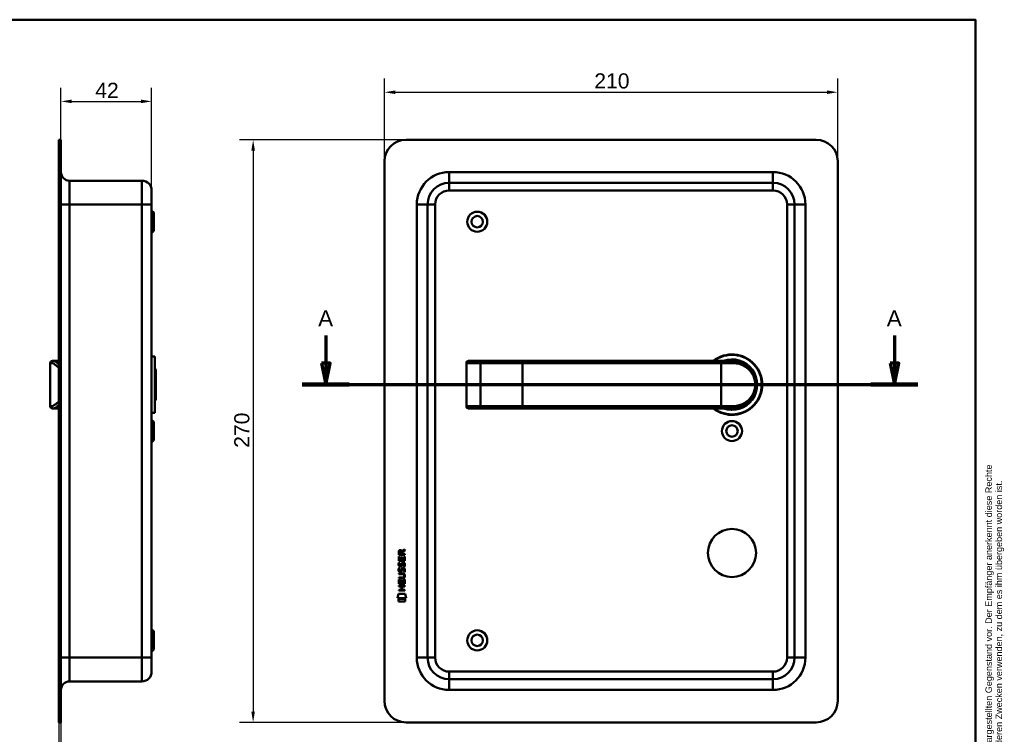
# Model space of a CAD drawing. Header units: millimetres. Extents: x 20 to 833, y 20 to 574.
# Tile 4 of 4: x 377 to 833, y 243 to 574. Entities that reach past the tile are written whole.
import ezdxf
from ezdxf.enums import TextEntityAlignment as Align

# ---------------------------------------------------------------- set-up
doc = ezdxf.new("R2010")
doc.units = ezdxf.units.MM
doc.header["$LTSCALE"] = 2
for name, color, linetype, lineweight in [('Bemaßungen(DIN)', 7, 'Continuous', 25), ('Schnittansichtslinien(DIN)', 7, 'Continuous', 70), ('Sichtbare Kanten(DIN)', 7, 'Continuous', 50), ('Sichtbare tangentiale Kanten(DIN)', 7, 'Continuous', 50), ('Skizziergeometrie(DIN)', 7, 'Continuous', 50), ('Skizzierlinie(DIN)', 7, 'Continuous', 25), ('Symbole(DIN)', 7, 'Continuous', 25)]:
    doc.layers.add(name, color=color, linetype=linetype, lineweight=lineweight)
doc.styles.add('Aktuell-DIN', font='arial.ttf')
doc.styles.add('Aktuell-DINGroßer Text', font='arial.ttf')
doc.styles.add('STANDARD-DIN~0', font='arial.ttf')
doc.styles.add('Textstil10', font='arial.ttf')
doc.styles.add('Textstil41', font='arial.ttf', dxfattribs={"width": 0.8})
doc.styles.add('Textstil83', font='arial.ttf', dxfattribs={"width": 0.8})
doc.dimstyles.new('CAD-LAN', dxfattribs={"dimscale": 2, "dimtxt": 3.5, "dimasz": 2.5, "dimexe": 3.175, "dimexo": 0, "dimgap": 0.8, "dimtad": 1, "dimrnd": 1e-08, "dimtxsty": 'STANDARD-DIN~0', "dimcen": 0.09, "dimdle": 10, "dimclrd": 250, "dimclre": 250, "dimclrt": 250, "dimadec": 0, "dimazin": 2, "dimtfac": 1, "dimtmove": 0, "dimatfit": 3, "dimfxl": 1, "dimtolj": 1, "dimtzin": 0, "dimlwd": 25, "dimlwe": 25, "dimarcsym": 0})

# ---------------------------------------------------------------- blocks, each defined once
blk = doc.blocks.new('Ränder Standardrahmen')
at = {"layer": 'Skizziergeometrie(DIN)', "flags": 128}
blk.add_lwpolyline([(10, 10), (10, 287), (410, 287), (410, 10), (10, 10)], dxfattribs=at)
blk = doc.blocks.new('Schriftfelder Heusser')
at = {"layer": 'Skizziergeometrie(DIN)'}
for p, q in [((101, 229.92), (101, 236.92)), ((101, 236.92), (291, 236.92)), ((111, 229.92), (111, 236.92)), ((123, 229.92), (123, 236.92)), ((232, 229.92), (232, 236.92)), ((256, 229.92), (256, 236.92)), ((291, 236.92), (291, 229.92)), ((101, 191.42), (101, 229.92)), ((101, 229.92), (291, 229.92)), ((111, 229.92), (111, 221.42)), ((123, 229.92), (123, 221.42)), ((232, 229.92), (232, 221.42)), ((256, 229.92), (256, 221.42)), ((291, 229.92), (291, 191.42)), ((101, 221.42), (291, 221.42)), ((150, 221.42), (150, 204.42)), ((198.85, 221.42), (198.85, 204.42)), ((216.35, 221.42), (216.35, 204.42)), ((238.35, 221.42), (238.35, 204.42)), ((278, 221.42), (278, 191.42)), ((278, 208.67), (291, 208.67)), ((101, 204.42), (291, 204.42)), ((142, 204.42), (142, 191.42)), ((236, 204.42), (236, 191.42)), ((278, 200.17), (291, 200.17)), ((291, 191.42), (101, 191.42))]:
    blk.add_line(p, q, dxfattribs=at)
at = {"layer": 'Skizzierlinie(DIN)'}
for p, q in [((113.5, 221.42), (113.5, 204.42)), ((118, 221.42), (118, 204.42)), ((162.35, 221.42), (162.35, 204.42)), ((166.85, 221.42), (166.85, 204.42)), ((113.5, 217.17), (150, 217.17)), ((162.35, 217.17), (278, 217.17)), ((113.5, 212.92), (150, 212.92)), ((162.35, 212.92), (278, 212.92)), ((113.5, 208.67), (150, 208.67)), ((162.35, 208.67), (278, 208.67))]:
    blk.add_line(p, q, dxfattribs=at)
for centre in [(115.75, 219.25), (164.6, 219.25), (115.75, 215.04), (164.6, 215.04), (115.75, 210.79), (164.6, 210.79), (115.75, 206.54), (164.6, 206.54)]:
    blk.add_circle(centre, 1.75, dxfattribs=at)
at = {"layer": 'Symbole(DIN)', "color": 7, "insert": (293.33, 191.7), "char_height": 1.5, "width": 182.3003, "attachment_point": 1, "rotation": 90, "line_spacing_factor": 0.944221, "style": 'Aktuell-DIN'}
blk.add_mtext('\\fArial|b0|i0;\\H1.5000;Die Schlossfabrik Heusser AG ist Eigentümerin dieses Dokumentes und behält sich alle Rechte an diesem und dem dargestellten Gegenstand vor. Der Empfänger anerkennt diese Rechte\\Pund wird das Dokument nicht ohne schriftliche Ermächtigung der Eigentümerin Dritten zugänglich machen oder zu anderen Zwecken verwenden, zu dem es ihm übergeben worden ist.\\P ', dxfattribs=at)
at = {"layer": 'Symbole(DIN)', "color": 179, "true_color": 0x262659, "style": 'Aktuell-DIN'}
for s, insert, char_height, attachment_point in [('Pos.', (106, 227), 2.489, 2), ('Menge', (117, 227), 2.489, 2), ('Benennung', (125.81, 225.38), 2.489, 4), ('B-Nummer', (234.74, 225.62), 2.489, 4), ('Material', (265.02, 225.62), 2.489, 5), ('\\fArial|b0|i0;a', (115.81, 219.53), 2, 5), ('\\fArial|b0|i0;e', (164.54, 219.53), 2, 5), ('\\fArial|b0|i0;Gezeichnet', (200.05, 219.23), 2, 4), ('\\fArial|b0|i0;b', (115.75, 215), 2, 5), ('\\fArial|b0|i0;f', (164.55, 215.06), 2, 5), ('\\fArial|b0|i0;Freigegeben', (199.92, 216), 2, 1), ('\\fArial|b0|i0;Projekt', (200, 211.98), 2, 1), ('\\fArial|b0|i0;c', (115.75, 211.01), 2, 5), ('\\fArial|b0|i0;g', (164.63, 211.05), 2, 5), ('\\fArial|b0|i0;d', (115.76, 206.55), 2, 5), ('\\fArial|b0|i0;h', (164.55, 206.57), 2, 5), ('\\fArial|b0|i0;CAD-Nr.', (200, 207.5), 2, 1), ('\\fArial|b0|i0;\\H2.0000;Massstab', (284.39, 206.37), 2, 5), ('\\fArial|b0|i0;\\H2.0000;Baugruppe', (143.1, 203.73), 2, 1), ('\\fArial|b0|i0;Zeichnungs-Nr.', (237, 203.5), 2, 1), ('\\fArial|b0|i0;\\H2.5000;4853 Murgenthal', (113.33, 192.46), 2.5, 7)]:
    blk.add_mtext(s, dxfattribs=dict(at, insert=insert, char_height=char_height, attachment_point=attachment_point))
at = {"layer": 'Symbole(DIN)', "color": 179, "true_color": 0x262659, "attachment_point": 5, "style": 'Aktuell-DIN'}
for s, insert, char_height, width in [('Änd.', (107.21, 213), 2.489, 12.3494), ('Änd.', (156.12, 212.76), 2.489, 12.3494), ('\\fArial|b0|i0;Änderung', (284.51, 202.33), 2, 12.1143)]:
    blk.add_mtext(s, dxfattribs=dict(at, insert=insert, char_height=char_height, width=width))
at = {"layer": 'Symbole(DIN)', "color": 7, "insert": (143.1, 196.62), "char_height": 4.5, "width": 90.18, "attachment_point": 4, "style": 'Aktuell-DIN'}
blk.add_mtext('\\fArial|b0|i0;\\W0.90;\\H4.5000;Heusser-Muschel Serie 6  EN179', dxfattribs=at)
at = {"layer": 'Symbole(DIN)', "color": 179, "true_color": 0x262659, "style": 'Textstil10'}
blk.add_attdef('ERSTELLUNGSDATUM_001', (217.04, 218.29), '', height=2, dxfattribs=at)
at = {"layer": 'Symbole(DIN)', "color": 179, "true_color": 0x262659}
for tag, height, style, p in [('AUTOR', 2.49, 'Aktuell-DIN', (240.03, 219.26)), ('KONTROLLDATUM', 2, 'Textstil10', (217.42, 215.04)), ('KONTROLLIERT_VON', 2, 'Textstil10', (239.98, 215.05))]:
    blk.add_attdef(tag, text='', height=height, dxfattribs=dict(at, style=style)).set_placement(p, align=Align.MIDDLE_LEFT)
at = {"layer": 'Symbole(DIN)', "color": 7, "style": 'Textstil83', "width": 0.8}
blk.add_attdef('Anfänglicher_Ansichtsmaßstab_001', (281.57, 213.34), '', height=2.3, dxfattribs=at)
at = {"layer": 'Symbole(DIN)', "color": 179, "true_color": 0x262659, "style": 'Textstil10'}
blk.add_attdef('PROJEKT', text='', height=2, dxfattribs=at).set_placement((217.77, 209.72), align=Align.BOTTOM_LEFT)
at = {"layer": 'Symbole(DIN)', "color": 7, "style": 'Textstil41', "width": 0.8}
blk.add_attdef('STATUS', text='', height=5, dxfattribs=at).set_placement((284.53, 195.86), align=Align.MIDDLE_CENTER)
blk = doc.blocks.new('*D17')
at = {"layer": 'Bemaßungen(DIN)', "color": 250, "linetype": 'Continuous', "lineweight": 25, "true_color": 0x3f3f3f, "transparency": 16777216}
for p, q in [((396.42, 518.38), (396.42, 542.48)), ((438.42, 494.88), (438.42, 542.48)), ((401.42, 536.13), (433.42, 536.13))]:
    blk.add_line(p, q, dxfattribs=at)
at = {"layer": 'Bemaßungen(DIN)', "color": 250, "linetype": 'Continuous', "true_color": 0x3f3f3f, "transparency": 16777216}
for points in [[(401.42, 536.97), (401.42, 535.3), (396.42, 536.13)], [(433.42, 536.97), (433.42, 535.3), (438.42, 536.13)]]:
    blk.add_solid(points, dxfattribs=at)
at = {"layer": 'Defpoints', "color": 0, "linetype": 'Continuous', "transparency": 16777216}
for p in [(438.42, 536.13), (396.42, 518.38), (438.42, 494.88)]:
    blk.add_point(p, dxfattribs=at)
at = {"layer": 'Bemaßungen(DIN)', "color": 250, "linetype": 'Continuous', "lineweight": 25, "true_color": 0x3f3f3f, "transparency": 16777216, "insert": (412.3, 544.76), "char_height": 7, "attachment_point": 1, "style": 'STANDARD-DIN~0'}
blk.add_mtext('\\A1;42', dxfattribs=at)
blk = doc.blocks.new('*D18')
at = {"layer": 'Bemaßungen(DIN)', "color": 250, "linetype": 'Continuous', "lineweight": 25, "true_color": 0x3f3f3f, "transparency": 16777216}
for p, q in [((395.42, 248.38), (395.42, 216.47)), ((396.42, 248.38), (396.42, 216.47)), ((390.42, 222.82), (385.42, 222.82)), ((396.42, 222.82), (395.42, 222.82)), ((401.42, 222.82), (406.42, 222.82))]:
    blk.add_line(p, q, dxfattribs=at)
at = {"layer": 'Bemaßungen(DIN)', "color": 250, "linetype": 'Continuous', "true_color": 0x3f3f3f, "transparency": 16777216}
for points in [[(390.42, 223.66), (390.42, 221.99), (395.42, 222.82)], [(401.42, 223.66), (401.42, 221.99), (396.42, 222.82)]]:
    blk.add_solid(points, dxfattribs=at)
at = {"layer": 'Defpoints', "color": 0, "linetype": 'Continuous', "transparency": 16777216}
for p in [(395.42, 248.38), (396.42, 248.38), (395.42, 222.82)]:
    blk.add_point(p, dxfattribs=at)
at = {"layer": 'Bemaßungen(DIN)', "color": 250, "linetype": 'Continuous', "lineweight": 25, "true_color": 0x3f3f3f, "transparency": 16777216, "insert": (394.63, 231.45), "char_height": 7, "attachment_point": 1, "style": 'STANDARD-DIN~0'}
blk.add_mtext('\\A1;1', dxfattribs=at)
blk = doc.blocks.new('*D21')
at = {"layer": 'Bemaßungen(DIN)', "color": 250, "linetype": 'Continuous', "lineweight": 25, "true_color": 0x3f3f3f, "transparency": 16777216}
for p, q in [((546.25, 508.38), (546.25, 546.73)), ((756.25, 508.38), (756.25, 546.73)), ((551.25, 540.38), (751.25, 540.38))]:
    blk.add_line(p, q, dxfattribs=at)
at = {"layer": 'Bemaßungen(DIN)', "color": 250, "linetype": 'Continuous', "true_color": 0x3f3f3f, "transparency": 16777216}
for points in [[(551.25, 541.21), (551.25, 539.55), (546.25, 540.38)], [(751.25, 541.21), (751.25, 539.55), (756.25, 540.38)]]:
    blk.add_solid(points, dxfattribs=at)
at = {"layer": 'Defpoints', "color": 0, "linetype": 'Continuous', "transparency": 16777216}
for p in [(756.25, 540.38), (546.25, 508.38), (756.25, 508.38)]:
    blk.add_point(p, dxfattribs=at)
at = {"layer": 'Bemaßungen(DIN)', "color": 250, "linetype": 'Continuous', "lineweight": 25, "true_color": 0x3f3f3f, "transparency": 16777216, "insert": (643.47, 549.13), "char_height": 7, "attachment_point": 1, "style": 'STANDARD-DIN~0'}
blk.add_mtext('\\A1;210', dxfattribs=at)
blk = doc.blocks.new('*D22')
at = {"layer": 'Bemaßungen(DIN)', "color": 250, "linetype": 'Continuous', "lineweight": 25, "true_color": 0x3f3f3f, "transparency": 16777216}
for p, q in [((556.25, 518.38), (479.08, 518.38)), ((485.43, 513.38), (485.43, 253.38)), ((556.25, 248.38), (479.08, 248.38))]:
    blk.add_line(p, q, dxfattribs=at)
at = {"layer": 'Bemaßungen(DIN)', "color": 250, "linetype": 'Continuous', "true_color": 0x3f3f3f, "transparency": 16777216}
for points in [[(484.6, 513.38), (486.26, 513.38), (485.43, 518.38)], [(484.6, 253.38), (486.26, 253.38), (485.43, 248.38)]]:
    blk.add_solid(points, dxfattribs=at)
at = {"layer": 'Defpoints', "color": 0, "linetype": 'Continuous', "transparency": 16777216}
for p in [(556.25, 518.38), (485.43, 248.38), (556.25, 248.38)]:
    blk.add_point(p, dxfattribs=at)
at = {"layer": 'Bemaßungen(DIN)', "color": 250, "linetype": 'Continuous', "lineweight": 25, "true_color": 0x3f3f3f, "transparency": 16777216, "insert": (476.68, 375.6), "char_height": 7, "attachment_point": 1, "rotation": 90, "style": 'STANDARD-DIN~0'}
blk.add_mtext('\\A1;270', dxfattribs=at)
blk = doc.blocks.new('2DTransSchnitt0')
at = {"layer": 'Schnittansichtslinien(DIN)', "linetype": 'Continuous'}
for p, q in [((259.53, 213.82), (259.53, 207.44)), ((391.24, 213.82), (391.24, 207.44)), ((258.53, 207.44), (259.53, 202.44)), ((260.53, 207.44), (258.53, 207.44)), ((259.53, 207.44), (259.53, 202.44)), ((259.53, 202.44), (260.53, 207.44)), ((390.24, 207.44), (391.24, 202.44)), ((392.24, 207.44), (390.24, 207.44)), ((391.24, 207.44), (391.24, 202.44)), ((391.24, 202.44), (392.24, 207.44)), ((254.1, 202.44), (396.67, 202.44))]:
    blk.add_line(p, q, dxfattribs=at)
at = {"layer": 'Schnittansichtslinien(DIN)', "linetype": 'Continuous', "lineweight": 140}
for p, q in [((254.1, 202.44), (264.96, 202.44)), ((385.81, 202.44), (396.67, 202.44))]:
    blk.add_line(p, q, dxfattribs=at)
at = {"layer": 'Schnittansichtslinien(DIN)', "linetype": 'Continuous', "flags": 128}
for points in [[(258.53, 207.44), (259.53, 202.44), (260.53, 207.44), (258.53, 207.44)], [(390.24, 207.44), (391.24, 202.44), (392.24, 207.44), (390.24, 207.44)]]:
    blk.add_lwpolyline(points, dxfattribs=at)
at = {"layer": 'Schnittansichtslinien(DIN)'}
for points in [[(258.53, 207.44), (259.53, 202.44), (260.53, 207.44), (258.53, 207.44)], [(390.24, 207.44), (391.24, 202.44), (392.24, 207.44), (390.24, 207.44)]]:
    blk.add_solid(points, dxfattribs=at)
at = {"layer": 'Schnittansichtslinien(DIN)', "char_height": 3.73, "attachment_point": 7, "style": 'Aktuell-DINGroßer Text'}
for insert in [(257.77, 215.94), (389.48, 215.94)]:
    blk.add_mtext('A', dxfattribs=dict(at, insert=insert))

msp = doc.modelspace()

# ---------------------------------------------------------------- linework, layer by layer
at = {"layer": 'Sichtbare Kanten(DIN)'}
for p, q in [((396.424, 518.38), (395.424, 518.38)), ((395.424, 508.38), (395.424, 518.38)), ((396.424, 518.38), (396.424, 508.38)), ((746.253, 518.38), (556.253, 518.38)), ((395.424, 258.38), (395.424, 508.38)), ((396.424, 258.38), (396.424, 508.38)), ((546.253, 508.38), (546.253, 258.38)), ((756.253, 258.38), (756.253, 508.38)), ((400.424, 499.38), (433.924, 499.38)), ((726.253, 498.38), (576.253, 498.38)), ((438.424, 494.88), (438.424, 488.38)), ((438.424, 278.38), (438.424, 488.38)), ((566.253, 488.38), (566.253, 278.38)), ((736.253, 278.38), (736.253, 488.38)), ((439.424, 484.63), (438.424, 485.63)), ((439.424, 484.63), (439.424, 476.13)), ((439.424, 476.13), (438.424, 475.13)), ((392.424, 415.88), (393.093, 415.88)), ((395.424, 415.88), (393.093, 415.88)), ((439.924, 417.88), (438.424, 417.88)), ((439.924, 391.88), (439.924, 417.88)), ((585.203, 415.88), (585.222, 415.88)), ((591.776, 415.88), (585.222, 415.88)), ((591.693, 415.876), (591.693, 415.876)), ((610.253, 415.88), (591.776, 415.88)), ((702.253, 415.88), (610.253, 415.88)), ((702.253, 415.88), (707.253, 415.88)), ((391.424, 414.88), (391.424, 394.88)), ((440.424, 411.88), (439.924, 412.38)), ((440.424, 411.88), (440.424, 397.88)), ((584.203, 414.88), (584.203, 394.88)), ((440.424, 397.88), (439.924, 397.38)), ((393.093, 393.88), (392.424, 393.88)), ((395.424, 393.88), (393.093, 393.88)), ((585.222, 393.88), (585.203, 393.88)), ((585.222, 393.88), (591.776, 393.88)), ((591.776, 393.88), (610.253, 393.88)), ((610.253, 393.88), (702.253, 393.88)), ((707.253, 393.88), (702.253, 393.88)), ((707.87, 393.897), (707.87, 393.897)), ((439.924, 391.88), (438.424, 391.88)), ((439.424, 387.63), (438.424, 388.63)), ((439.424, 387.63), (439.424, 379.13)), ((439.424, 379.13), (438.424, 378.13)), ((554.515, 327.648), (555.709, 328.44)), ((555.709, 328.44), (555.709, 328.006)), ((552.852, 326.016), (552.852, 327.329)), ((555.711, 326.018), (552.852, 326.016)), ((552.854, 323.286), (552.853, 325.29)), ((552.853, 325.29), (553.201, 325.29)), ((553.201, 327.286), (553.201, 326.398)), ((553.201, 326.398), (554.219, 326.399)), ((553.201, 325.29), (553.202, 323.663)), ((554.097, 323.664), (554.096, 325.111)), ((554.096, 325.111), (554.444, 325.111)), ((554.219, 326.399), (554.218, 327.287)), ((554.444, 325.111), (554.445, 323.664)), ((555.709, 328.006), (554.568, 327.249)), ((554.568, 327.249), (554.569, 326.399)), ((554.569, 326.399), (555.71, 326.4)), ((555.364, 323.665), (555.363, 325.312)), ((555.363, 325.312), (555.711, 325.312)), ((555.71, 326.4), (555.711, 326.018)), ((555.711, 325.312), (555.713, 323.288)), ((555.713, 323.288), (552.854, 323.286)), ((553.027, 322.512), (553.366, 322.412)), ((553.029, 319.966), (553.368, 319.866)), ((553.202, 323.663), (554.097, 323.664)), ((553.226, 321.181), (553.233, 321.164)), ((553.91, 321.084), (553.921, 321.101)), ((554.445, 323.664), (555.364, 323.665)), ((554.956, 322.212), (554.945, 322.212)), ((554.958, 319.666), (554.947, 319.666)), ((552.859, 317.435), (554.505, 317.436)), ((552.859, 317.058), (552.859, 317.435)), ((554.529, 317.06), (552.859, 317.058)), ((552.86, 315.5), (554.53, 315.502)), ((552.861, 315.123), (552.86, 315.5)), ((554.507, 315.125), (552.861, 315.123)), ((553.228, 318.634), (553.235, 318.617)), ((553.912, 318.538), (553.923, 318.555)), ((555.41, 316.276), (555.41, 316.286)), ((552.861, 314.552), (553.21, 314.553)), ((552.863, 312.548), (552.861, 314.552)), ((552.862, 311.755), (555.721, 311.757)), ((552.862, 311.378), (552.862, 311.755)), ((554.106, 311.379), (552.862, 311.378)), ((555.721, 312.55), (552.863, 312.548)), ((553.21, 314.553), (553.211, 312.925)), ((553.211, 312.925), (554.106, 312.926)), ((554.106, 312.926), (554.104, 314.373)), ((554.104, 314.373), (554.453, 314.373)), ((554.107, 309.821), (554.106, 311.379)), ((554.453, 314.373), (554.454, 312.926)), ((554.454, 312.926), (555.373, 312.927)), ((555.721, 311.38), (554.462, 311.379)), ((554.462, 311.379), (554.463, 309.821)), ((555.371, 314.574), (555.72, 314.575)), ((555.373, 312.927), (555.371, 314.574)), ((555.72, 314.575), (555.721, 312.55)), ((555.721, 311.757), (555.721, 311.38)), ((552.339, 305.865), (552.794, 307.998)), ((556.254, 305.868), (552.339, 305.865)), ((552.794, 307.998), (555.8, 308.001)), ((552.864, 309.82), (554.107, 309.821)), ((552.864, 309.443), (552.864, 309.82)), ((555.723, 309.445), (552.864, 309.443)), ((554.463, 309.821), (555.722, 309.822)), ((555.722, 309.822), (555.723, 309.445)), ((555.8, 308.001), (556.254, 305.868)), ((552.798, 305.58), (555.795, 305.582)), ((552.799, 304.438), (552.798, 305.58)), ((555.796, 304.44), (552.799, 304.438)), ((555.795, 305.582), (555.796, 304.44)), ((439.424, 290.63), (438.424, 291.63)), ((439.424, 290.63), (439.424, 282.13)), ((439.424, 282.13), (438.424, 281.13)), ((438.424, 278.38), (438.424, 271.88)), ((400.424, 267.38), (433.924, 267.38)), ((576.253, 268.38), (726.253, 268.38)), ((395.424, 248.38), (395.424, 258.38)), ((396.424, 258.38), (396.424, 248.38)), ((395.424, 248.38), (396.424, 248.38)), ((556.253, 248.38), (746.253, 248.38))]:
    msp.add_line(p, q, dxfattribs=at)
for centre, radius in [((589.253, 480.38), 4.65), ((589.253, 480.38), 2.65), ((707.253, 383.38), 4.65), ((707.253, 383.38), 2.65), ((707.253, 326.88), 11.15), ((589.253, 286.38), 4.65), ((589.253, 286.38), 2.65)]:
    msp.add_circle(centre, radius, dxfattribs=at)
for centre, radius, start, end in [((556.253, 508.38), 10, 90, 180), ((746.253, 508.38), 10, 0, 90), ((400.424, 503.38), 4, 180, 270), ((433.924, 494.88), 4.5, 0, 90), ((576.253, 488.38), 10, 90, 180), ((726.253, 488.38), 10, 0, 90), ((392.424, 414.88), 1, 90, 180), ((585.203, 414.88), 1, 90, 180), ((707.253, 404.88), 14, 231.78679, 128.21321), ((707.253, 404.88), 13.8, 232.8542, 127.1458), ((707.253, 404.88), 11.7, 250.08028, 109.91972), ((707.253, 404.88), 11.6, 251.49137, 108.50863), ((707.253, 404.88), 11.5, 253.04257, 106.95743), ((707.253, 404.88), 11.3, 256.76803, 103.23197), ((392.424, 394.88), 1, 180, 270), ((585.203, 394.88), 1, 180, 270), ((709.485, 394.772), 0.85, 240.65251, 240.67321), ((719.574, 392.182), 8.676, 163.59751, 163.59762), ((576.253, 278.38), 10, 180, 270), ((726.253, 278.38), 10, 270, 0), ((433.924, 271.88), 4.5, 270, 0), ((400.424, 263.38), 4, 90, 180), ((556.253, 258.38), 10, 180, 270), ((746.253, 258.38), 10, 270, 0)]:
    msp.add_arc(centre, radius, start, end, dxfattribs=at)
for centre, major_axis, ratio, start_param, end_param in [((554.381, 326.515), (-0.979, 1.273), 0.5180415, 5.9043613, 6.8771057), ((552.988, 326.432), (1.239, 1.642), 0.5994938, 5.878165, 6.7089725), ((554.487, 324.294), (-1.098, -3.298), 0.2312948, 5.9540546, 6.015014), ((553.97, 321.976), (-0.573, -1.005), 0.5438409, 5.8950231, 6.3553168), ((553.851, 321.109), (-0.098, -0.14), 0.3641716, 1.3429, 1.6509781), ((554.299, 320.524), (-0.837, -1.644), 0.4591024, 2.8345951, 3.3559829), ((554.303, 317.98), (-0.835, -1.642), 0.4594521, 2.8344186, 3.3561114), ((554.574, 321.994), (-1.186, -3.542), 0.2215161, 5.9678979, 6.0270389), ((553.98, 319.438), (-0.581, -1.013), 0.541605, 5.8985019, 6.3563332), ((553.853, 318.562), (-0.098, -0.14), 0.3641716, 1.3429, 1.6509781), ((550.691, 312.757), (4.807, 4.32), 0.3742661, 5.9599282, 6.6783921), ((550.684, 319.801), (4.815, -4.315), 0.3742014, 5.888113, 6.6064523), ((531.945, 336.075), (23.299, -20.324), 0.1371339, 6.127502, 6.402435)]:
    msp.add_ellipse(centre, major_axis=major_axis, ratio=ratio, start_param=start_param, end_param=end_param, dxfattribs=at)
for points, knots in [([(707.253, 393.88), (708.119, 393.88), (709.834, 394.087), (712.917, 395.213), (715.988, 397.677), (717.904, 401.279), (718.37, 404.87), (718.086, 407.107), (717.579, 408.739), (716.916, 410.246), (715.389, 412.566), (712.917, 414.547), (709.831, 415.673), (708.119, 415.88), (707.253, 415.88)], [-3.4261334, -3.4261334, -3.4261334, -3.4261334, -3.1814096, -2.9366858, -2.4472382, -1.9577905, -1.7130667, -1.4683429, -1.345981, -1.2236191, -0.9788953, -0.4894476, -0.2447238, 0, 0, 0, 0]), ([(555.41, 316.286), (555.41, 316.332), (555.408, 316.379), (555.391, 316.514), (555.369, 316.602), (555.294, 316.753), (555.247, 316.814), (555.127, 316.919), (555.056, 316.959), (554.839, 317.042), (554.68, 317.06), (554.529, 317.06)], [0, 0, 0, 0, 0.01400423, 0.01400423, 0.0408947, 0.0408947, 0.06439039, 0.06439039, 0.08887549, 0.08887549, 0.13413559, 0.13413559, 0.13413559, 0.13413559])]:
    msp.add_open_spline(points, degree=3, knots=knots, dxfattribs=at)
for points in [[(552.852, 327.329), (552.866, 327.771), (553.097, 328.233), (553.71, 328.234)], [(554.218, 327.287), (554.218, 327.56), (554.131, 327.885), (553.715, 327.885)], [(552.906, 321.034), (552.815, 321.274), (552.786, 321.507), (552.827, 321.836)], [(552.908, 318.487), (552.817, 318.728), (552.788, 318.961), (552.829, 319.289)], [(552.827, 321.836), (552.845, 321.975), (552.886, 322.182), (552.957, 322.355)], [(552.829, 319.289), (552.847, 319.428), (552.888, 319.635), (552.959, 319.809)], [(553.466, 320.574), (553.243, 320.606), (553.013, 320.751), (552.906, 321.034)], [(552.957, 322.355), (552.976, 322.405), (553.027, 322.512), (553.027, 322.512)], [(552.959, 319.809), (552.978, 319.858), (553.029, 319.966), (553.029, 319.966)], [(553.212, 321.948), (553.148, 321.695), (553.142, 321.471), (553.201, 321.255)], [(553.214, 319.401), (553.15, 319.148), (553.144, 318.924), (553.203, 318.708)], [(553.366, 322.412), (553.366, 322.412), (553.247, 322.086), (553.212, 321.948)], [(553.368, 319.866), (553.368, 319.866), (553.249, 319.539), (553.214, 319.401)], [(553.438, 320.951), (553.585, 320.892), (553.774, 320.928), (553.879, 321.042)], [(553.621, 320.561), (553.52, 320.562), (553.499, 320.569), (553.466, 320.574)], [(554.248, 320.927), (554.133, 320.717), (553.938, 320.558), (553.621, 320.561)], [(553.921, 321.101), (553.989, 321.211), (554.046, 321.374), (554.1, 321.62)], [(554.1, 321.62), (554.184, 321.988), (554.286, 322.199), (554.427, 322.367)], [(554.102, 319.073), (554.186, 319.441), (554.288, 319.653), (554.429, 319.82)], [(554.44, 321.47), (554.386, 321.23), (554.324, 321.065), (554.248, 320.927)], [(554.427, 322.367), (554.519, 322.477), (554.65, 322.55), (554.829, 322.574)], [(554.429, 319.82), (554.521, 319.931), (554.652, 320.003), (554.831, 320.027)], [(554.488, 321.669), (554.481, 321.638), (554.441, 321.472), (554.44, 321.47)], [(554.674, 322.094), (554.603, 322.005), (554.543, 321.867), (554.488, 321.669)], [(554.676, 319.547), (554.605, 319.459), (554.545, 319.32), (554.49, 319.122)], [(554.945, 322.212), (554.823, 322.212), (554.748, 322.179), (554.674, 322.094)], [(554.947, 319.666), (554.825, 319.665), (554.75, 319.633), (554.676, 319.547)], [(554.829, 322.574), (555.116, 322.613), (555.399, 322.513), (555.594, 322.197)], [(554.831, 320.027), (555.118, 320.066), (555.401, 319.967), (555.596, 319.65)], [(555.151, 320.63), (555.151, 320.63), (555.305, 320.884), (555.364, 321.169)], [(555.52, 320.544), (555.499, 320.548), (555.151, 320.63), (555.151, 320.63)], [(555.364, 321.169), (555.432, 321.502), (555.431, 321.778), (555.325, 321.975)], [(555.366, 318.622), (555.434, 318.955), (555.434, 319.232), (555.327, 319.429)], [(555.743, 321.262), (555.714, 320.931), (555.556, 320.601), (555.52, 320.544)], [(555.594, 322.197), (555.704, 322.016), (555.758, 321.798), (555.758, 321.528)], [(555.596, 319.65), (555.706, 319.47), (555.76, 319.251), (555.76, 318.981)], [(555.758, 321.528), (555.758, 321.443), (555.752, 321.357), (555.743, 321.262)], [(553.468, 318.027), (553.245, 318.06), (553.015, 318.205), (552.908, 318.487)], [(553.44, 318.405), (553.587, 318.345), (553.776, 318.381), (553.881, 318.496)], [(553.623, 318.015), (553.522, 318.016), (553.501, 318.022), (553.468, 318.027)], [(554.25, 318.38), (554.135, 318.17), (553.94, 318.011), (553.623, 318.015)], [(553.923, 318.555), (553.991, 318.664), (554.048, 318.828), (554.102, 319.073)], [(554.442, 318.923), (554.388, 318.683), (554.326, 318.518), (554.25, 318.38)], [(554.49, 319.122), (554.483, 319.092), (554.443, 318.926), (554.442, 318.923)], [(555.153, 318.083), (555.153, 318.083), (555.307, 318.337), (555.366, 318.622)], [(555.522, 317.997), (555.501, 318.002), (555.153, 318.083), (555.153, 318.083)], [(555.745, 318.716), (555.716, 318.385), (555.558, 318.055), (555.522, 317.997)], [(555.76, 318.981), (555.76, 318.896), (555.754, 318.811), (555.745, 318.716)]]:
    msp.add_open_spline(points, degree=3, dxfattribs=at)
at = {"layer": 'Sichtbare tangentiale Kanten(DIN)'}
for p, q in [((395.424, 508.38), (396.424, 508.38)), ((576.253, 503.38), (576.253, 498.38)), ((576.253, 503.38), (726.253, 503.38)), ((726.253, 498.38), (726.253, 503.38)), ((400.424, 499.38), (400.424, 488.38)), ((433.924, 488.38), (433.924, 499.38)), ((576.253, 494.88), (576.253, 498.38)), ((726.253, 498.38), (726.253, 494.88)), ((726.253, 494.88), (576.253, 494.88)), ((400.424, 488.38), (396.424, 488.38)), ((400.424, 488.38), (433.924, 488.38)), ((400.424, 278.38), (400.424, 488.38)), ((433.924, 488.38), (433.924, 278.38)), ((433.924, 488.38), (438.424, 488.38)), ((561.253, 488.38), (566.253, 488.38)), ((561.253, 278.38), (561.253, 488.38)), ((569.753, 488.38), (566.253, 488.38)), ((569.753, 488.38), (569.753, 278.38)), ((732.753, 488.38), (736.253, 488.38)), ((732.753, 278.38), (732.753, 488.38)), ((741.253, 488.38), (736.253, 488.38)), ((741.253, 488.38), (741.253, 278.38)), ((610.253, 415.88), (610.253, 414.88)), ((702.253, 415.88), (702.253, 414.88)), ((392.129, 414.88), (391.424, 414.88)), ((584.261, 414.88), (584.203, 414.88)), ((584.261, 394.88), (584.261, 414.88)), ((584.261, 414.88), (590.815, 414.88)), ((590.815, 414.88), (610.253, 414.88)), ((590.815, 394.88), (590.815, 414.88)), ((610.253, 414.88), (610.253, 394.88)), ((610.253, 414.88), (702.253, 414.88)), ((702.253, 414.88), (702.253, 394.88)), ((707.517, 414.88), (702.253, 414.88)), ((717.689, 408.358), (717.689, 408.357)), ((391.424, 394.88), (392.129, 394.88)), ((584.203, 394.88), (584.261, 394.88)), ((590.815, 394.88), (584.261, 394.88)), ((610.253, 394.88), (590.815, 394.88)), ((702.253, 394.88), (610.253, 394.88)), ((610.253, 393.88), (610.253, 394.88)), ((702.253, 394.88), (707.517, 394.88)), ((702.253, 393.88), (702.253, 394.88)), ((400.424, 278.38), (396.424, 278.38)), ((400.424, 278.38), (433.924, 278.38)), ((400.424, 278.38), (400.424, 267.38)), ((433.924, 267.38), (433.924, 278.38)), ((433.924, 278.38), (438.424, 278.38)), ((561.253, 278.38), (566.253, 278.38)), ((569.753, 278.38), (566.253, 278.38)), ((732.753, 278.38), (736.253, 278.38)), ((741.253, 278.38), (736.253, 278.38)), ((576.253, 271.88), (726.253, 271.88)), ((576.253, 271.88), (576.253, 268.38)), ((726.253, 271.88), (726.253, 268.38)), ((576.253, 263.38), (576.253, 268.38)), ((726.253, 263.38), (726.253, 268.38)), ((726.253, 263.38), (576.253, 263.38)), ((396.424, 258.38), (395.424, 258.38))]:
    msp.add_line(p, q, dxfattribs=at)
for centre, radius, start, end in [((576.253, 488.38), 15, 90, 180), ((726.253, 488.38), 15, 0, 90), ((576.253, 488.38), 6.5, 90, 180), ((726.253, 488.38), 6.5, 0, 90), ((576.253, 278.38), 15, 180, 270), ((576.253, 278.38), 6.5, 180, 270), ((726.253, 278.38), 6.5, 270, 0), ((726.253, 278.38), 15, 270, 0)]:
    msp.add_arc(centre, radius, start, end, dxfattribs=at)
for centre, major_axis, ratio, start_param, end_param in [((393.093, 414.88), (0, 1), 0.9647528, 0, 1.5707963), ((585.222, 414.88), (0, 1), 0.9612617, 0, 1.5707963), ((591.776, 414.88), (0, 1), 0.9612617, 0, 1.5707963), ((707.253, 414.88), (0, 1), 0.2631579, 4.712389, 6.2831853), ((393.093, 394.88), (0, -1), 0.9647528, 4.712389, 6.2831853), ((585.222, 394.88), (0, -1), 0.9612617, 4.712389, 6.2831853), ((591.776, 394.88), (0, -1), 0.9612617, 4.712389, 6.2831853), ((707.253, 394.88), (0, -1), 0.2631579, 0, 1.5707963)]:
    msp.add_ellipse(centre, major_axis=major_axis, ratio=ratio, start_param=start_param, end_param=end_param, dxfattribs=at)
for points, knots in [([(395.424, 414.245), (395.249, 414.429), (394.694, 414.985), (393.845, 415.673), (393.308, 415.88), (393.093, 415.88)], [-0.59814386, -0.59814386, -0.59814386, -0.59814386, -0.48944763, -0.24472382, 0, 0, 0, 0]), ([(392.129, 414.88), (392.355, 414.88), (392.637, 414.786), (392.961, 414.611), (393.285, 414.436), (393.651, 414.18), (394.043, 413.859), (394.478, 413.504), (394.947, 413.07), (395.424, 412.565)], [0, 0, 0, 0, 0.24472382, 0.24472382, 0.24472382, 0.48944763, 0.48944763, 0.48944763, 0.76037669, 0.76037669, 0.76037669, 0.76037669]), ([(707.517, 414.88), (708.345, 414.88), (709.164, 414.786), (709.943, 414.611), (710.722, 414.436), (711.46, 414.18), (712.149, 413.859), (713.528, 413.218), (714.71, 412.317), (715.661, 411.214), (716.136, 410.662), (716.554, 410.06), (716.905, 409.402), (717.08, 409.074), (717.239, 408.731), (717.379, 408.374), (717.519, 408.018), (717.64, 407.647), (717.739, 407.264), (717.936, 406.498), (718.046, 405.685), (718.044, 404.87), (718.043, 404.055), (717.931, 403.239), (717.735, 402.477), (717.343, 400.952), (716.608, 399.642), (715.652, 398.539), (714.696, 397.436), (713.524, 396.54), (712.149, 395.9), (711.461, 395.58), (710.723, 395.324), (709.944, 395.149), (709.165, 394.974), (708.345, 394.88), (707.517, 394.88)], [0, 0, 0, 0, 0.2447238, 0.2447238, 0.2447238, 0.4894476, 0.4894476, 0.4894476, 0.9788953, 0.9788953, 0.9788953, 1.2236191, 1.2236191, 1.2236191, 1.345981, 1.345981, 1.345981, 1.4683429, 1.4683429, 1.4683429, 1.7130667, 1.7130667, 1.7130667, 1.9577905, 1.9577905, 1.9577905, 2.4472382, 2.4472382, 2.4472382, 2.9366858, 2.9366858, 2.9366858, 3.1814096, 3.1814096, 3.1814096, 3.4261334, 3.4261334, 3.4261334, 3.4261334]), ([(395.424, 397.197), (394.946, 396.691), (394.479, 396.256), (394.043, 395.9), (393.652, 395.58), (393.286, 395.324), (392.961, 395.149), (392.637, 394.974), (392.355, 394.88), (392.129, 394.88)], [2.6645182, 2.6645182, 2.6645182, 2.6645182, 2.9366858, 2.9366858, 2.9366858, 3.18140962, 3.18140962, 3.18140962, 3.42613344, 3.42613344, 3.42613344, 3.42613344]), ([(393.093, 393.88), (393.308, 393.88), (393.844, 394.087), (394.696, 394.776), (395.249, 395.331), (395.424, 395.515)], [-3.42613344, -3.42613344, -3.42613344, -3.42613344, -3.18140962, -2.9366858, -2.82744805, -2.82744805, -2.82744805, -2.82744805])]:
    msp.add_open_spline(points, degree=3, knots=knots, dxfattribs=at)

# ---------------------------------------------------------------- block references
at = {"xscale": 2, "yscale": 2, "zscale": 2}
msp.add_blockref('Ränder Standardrahmen', (0, 0), dxfattribs=at)
msp.add_blockref('Schriftfelder Heusser', (238, -362.833), dxfattribs=at).add_auto_attribs({'ERSTELLUNGSDATUM_001': '11.12.2020', 'Anfänglicher_Ansichtsmaßstab_001': '1 : 2'})
at = {"layer": 'Schnittansichtslinien(DIN)', "xscale": 2, "yscale": 2, "zscale": 2}
msp.add_blockref('2DTransSchnitt0', (0, 0), dxfattribs=at)

# ---------------------------------------------------------------- dimensions: what is measured, and where the dimension line sits
at = {"layer": 'Bemaßungen(DIN)', "color": 250, "linetype": 'Continuous', "lineweight": 25, "true_color": 0x3f3f3f}
for base, p1, p2, angle, override, picture, middle in [((756.253, 540.38), (546.253, 508.38), (756.253, 508.38), 180, {"dimgap": 0.8, "dimdec": 2, "dimtol": 0, "dimlim": 0, "dimtp": 0, "dimtm": 0, "dimtdec": 2, "dimtofl": 0, "dimatfit": 1}, '*D21', (651.253, 540.38)), ((438.424, 536.132), (396.424, 518.38), (438.424, 494.88), 180, {"dimgap": 0.8, "dimdec": 2, "dimtol": 0, "dimlim": 0, "dimtp": 0, "dimtm": 0, "dimtdec": 2, "dimtofl": 0, "dimatfit": 1}, '*D17', (417.424, 536.132)), ((485.429, 248.38), (556.253, 518.38), (556.253, 248.38), 90, {"dimgap": 0.8, "dimdec": 2, "dimtol": 0, "dimlim": 0, "dimtp": 0, "dimtm": 0, "dimtdec": 2, "dimtofl": 0, "dimatfit": 1}, '*D22', (485.429, 383.38)), ((395.424, 222.822), (396.424, 248.38), (395.424, 248.38), 180, {"dimgap": 0.8, "dimdec": 2, "dimtol": 0, "dimlim": 0, "dimtp": 0, "dimtm": 0, "dimtdec": 2, "dimtofl": 1, "dimatfit": 1}, '*D18', (395.924, 222.822))]:
    dim = msp.add_linear_dim(base=base, p1=p1, p2=p2, angle=angle, dimstyle='CAD-LAN', override=override, dxfattribs=at)
    dim.commit()
    dim.dimension.update_dxf_attribs({"geometry": picture, "text_midpoint": middle, "dimtype": 160})

doc.saveas('drawing.dxf')
